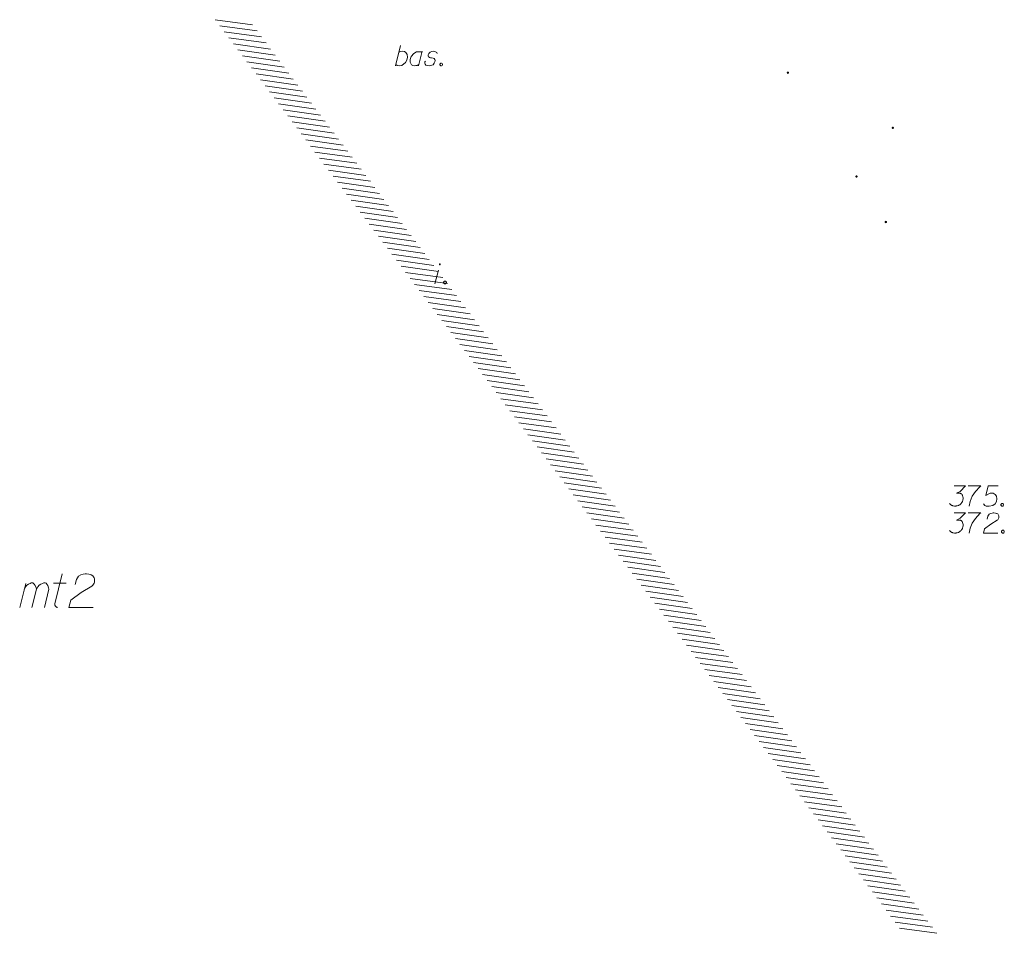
# Model space of a CAD drawing. Header units: metres. Extents: x 5555129 to 5556676, y 5635595 to 5636517.
# Tile 179 of 255: x 5556250 to 5556287, y 5636011 to 5636045. Entities that reach past the tile are written whole.
import ezdxf

# ---------------------------------------------------------------- set-up
doc = ezdxf.new("R2010")
doc.units = ezdxf.units.M
doc.header["$MEASUREMENT"] = 0
doc.linetypes.add('PRZER3-1', pattern=[4, 3, -1])
for name, color, linetype, lineweight in [('#digitalizacja', 7, 'Continuous', 18), ('#skartowane', 7, 'Continuous', 18), ('#zakres', 7, 'Continuous', 18)]:
    doc.layers.add(name, color=color, linetype=linetype, lineweight=lineweight)
for name, color, linetype, lineweight, true_color in [('GESBZO_O', 7, 'Continuous', 50, 0x0a0909), ('GSSKPL_O', 7, 'PRZER3-1', 18, 0x0a0909), ('GSSSBA_O', 7, 'Continuous', 25, 0x0a0909)]:
    doc.layers.add(name, color=color, linetype=linetype, lineweight=lineweight, true_color=true_color)

# ---------------------------------------------------------------- blocks, each defined once
blk = doc.blocks.new('*U1742')
at = {"layer": 'GESBZO_O', "color": 7, "linetype": 'ByBlock', "lineweight": 18}
for p, q in [((5555135.603, 5636265.178), (5555135.829, 5636266.074)), ((5555136.055, 5636265.178), (5555136.223, 5636265.858))]:
    blk.add_line(p, q, dxfattribs=at)
at = {"layer": 'GESBZO_O', "color": 7, "linetype": 'ByBlock', "lineweight": 18, "flags": 128}
blk.add_lwpolyline([(5555135.77, 5636265.838), (5555135.819, 5636265.946), (5555135.868, 5636266.005), (5555135.927, 5636266.044), (5555135.986, 5636266.074), (5555136.026, 5636266.094), (5555136.085, 5636266.094), (5555136.105, 5636266.084), (5555136.144, 5636266.044), (5555136.183, 5636265.995), (5555136.213, 5636265.907), (5555136.223, 5636265.858), (5555136.272, 5636265.946), (5555136.331, 5636266.005), (5555136.39, 5636266.044), (5555136.449, 5636266.074), (5555136.498, 5636266.094), (5555136.547, 5636266.094), (5555136.587, 5636266.084), (5555136.616, 5636266.044), (5555136.646, 5636265.995), (5555136.675, 5636265.907), (5555136.685, 5636265.858), (5555136.518, 5636265.178)], dxfattribs=at)
blk = doc.blocks.new('*U1743')
at = {"layer": 'GESBZO_O', "color": 7, "linetype": 'ByBlock', "lineweight": 18}
for p, q in [((5555136.902, 5636265.316), (5555137.177, 5636266.428)), ((5555136.853, 5636266.084), (5555137.325, 5636266.084))]:
    blk.add_line(p, q, dxfattribs=at)
at = {"layer": 'GESBZO_O', "color": 7, "linetype": 'ByBlock', "lineweight": 18, "flags": 128}
blk.add_lwpolyline([(5555137.01, 5636265.178), (5555136.997, 5636265.181), (5555136.984, 5636265.185), (5555136.972, 5636265.191), (5555136.96, 5636265.197), (5555136.949, 5636265.206), (5555136.939, 5636265.215), (5555136.93, 5636265.225), (5555136.922, 5636265.236), (5555136.916, 5636265.247), (5555136.91, 5636265.26), (5555136.906, 5636265.273), (5555136.904, 5636265.286), (5555136.902, 5636265.299), (5555136.902, 5636265.313), (5555136.904, 5636265.326)], dxfattribs=at)
blk = doc.blocks.new('*U1774')
at = {"layer": 'GSSSBA_O', "color": 7, "linetype": 'ByBlock', "lineweight": 18}
blk.add_line((5555149.565, 5636285.317), (5555149.76, 5636286.067), dxfattribs=at)
at = {"layer": 'GSSSBA_O', "color": 7, "linetype": 'ByBlock', "lineweight": 18, "flags": 128}
blk.add_lwpolyline([(5555149.695, 5636285.819), (5555149.766, 5636285.854), (5555149.843, 5636285.86), (5555149.902, 5636285.848), (5555149.955, 5636285.813), (5555150.002, 5636285.736), (5555150.008, 5636285.636), (5555149.984, 5636285.529), (5555149.937, 5636285.441), (5555149.807, 5636285.334), (5555149.707, 5636285.317), (5555149.63, 5636285.329), (5555149.577, 5636285.364)], dxfattribs=at)
blk = doc.blocks.new('*U1775')
at = {"layer": 'GSSSBA_O', "color": 7, "linetype": 'ByBlock', "lineweight": 18}
blk.add_line((5555150.563, 5636285.86), (5555150.421, 5636285.317), dxfattribs=at)
at = {"layer": 'GSSSBA_O', "color": 7, "linetype": 'ByBlock', "lineweight": 18, "flags": 128}
blk.add_lwpolyline([(5555150.551, 5636285.813), (5555150.51, 5636285.842), (5555150.409, 5636285.842), (5555150.35, 5636285.831), (5555150.244, 5636285.771), (5555150.155, 5636285.665), (5555150.114, 5636285.553), (5555150.108, 5636285.494), (5555150.114, 5636285.447), (5555150.132, 5636285.405), (5555150.167, 5636285.358), (5555150.209, 5636285.329), (5555150.274, 5636285.317), (5555150.321, 5636285.323), (5555150.368, 5636285.329), (5555150.433, 5636285.364)], dxfattribs=at)
blk = doc.blocks.new('*U1776')
at = {"layer": 'GSSKPL_O', "color": 7, "linetype": 'ByBlock', "lineweight": 18}
blk.add_line((5555151.027, 5636277.211), (5555151.169, 5636277.725), dxfattribs=at)
at = {"layer": 'GSSKPL_O', "color": 7, "linetype": 'ByBlock', "lineweight": 18, "flags": 128}
blk.add_lwpolyline([(5555151.235, 5636277.932), (5555151.234, 5636277.934), (5555151.234, 5636277.935), (5555151.234, 5636277.937), (5555151.233, 5636277.939), (5555151.232, 5636277.941), (5555151.231, 5636277.943), (5555151.23, 5636277.944), (5555151.228, 5636277.946), (5555151.227, 5636277.947), (5555151.225, 5636277.948), (5555151.224, 5636277.949), (5555151.222, 5636277.949), (5555151.22, 5636277.95), (5555151.218, 5636277.95), (5555151.216, 5636277.95), (5555151.214, 5636277.95), (5555151.212, 5636277.95), (5555151.21, 5636277.949), (5555151.208, 5636277.949), (5555151.207, 5636277.948), (5555151.205, 5636277.947), (5555151.203, 5636277.946), (5555151.202, 5636277.944), (5555151.201, 5636277.943), (5555151.2, 5636277.941), (5555151.199, 5636277.939), (5555151.198, 5636277.937), (5555151.198, 5636277.935), (5555151.197, 5636277.934), (5555151.197, 5636277.932), (5555151.197, 5636277.93), (5555151.198, 5636277.928), (5555151.198, 5636277.926), (5555151.199, 5636277.924), (5555151.2, 5636277.922), (5555151.201, 5636277.921), (5555151.202, 5636277.919), (5555151.203, 5636277.918), (5555151.205, 5636277.916), (5555151.207, 5636277.915), (5555151.208, 5636277.915), (5555151.21, 5636277.914), (5555151.212, 5636277.913), (5555151.214, 5636277.913), (5555151.216, 5636277.913), (5555151.218, 5636277.913), (5555151.22, 5636277.913), (5555151.222, 5636277.914), (5555151.224, 5636277.915), (5555151.225, 5636277.915), (5555151.227, 5636277.916), (5555151.228, 5636277.918), (5555151.23, 5636277.919), (5555151.231, 5636277.921), (5555151.232, 5636277.922), (5555151.233, 5636277.924), (5555151.234, 5636277.926), (5555151.234, 5636277.928), (5555151.234, 5636277.93), (5555151.235, 5636277.932)], dxfattribs=at)

msp = doc.modelspace()

# ---------------------------------------------------------------- hatches: boundary and pattern name
at = {"layer": '#skartowane', "linetype": 'Continuous', "lineweight": 18}
h = msp.add_hatch(color=7, dxfattribs=at)
edge = h.paths.add_edge_path()
edge.add_arc((5556278.722, 5636043.367), 0.045, 0, 360)
h = msp.add_hatch(color=7, dxfattribs=at)
edge = h.paths.add_edge_path()
edge.add_arc((5556282.622, 5636041.317), 0.045, 0, 360)
h = msp.add_hatch(color=7, dxfattribs=at)
edge = h.paths.add_edge_path()
edge.add_arc((5556281.272, 5636039.507), 0.045, 0, 360)
h = msp.add_hatch(color=7, dxfattribs=at)
edge = h.paths.add_edge_path()
edge.add_arc((5556282.362, 5636037.817), 0.045, 0, 360)

# ---------------------------------------------------------------- linework, layer by layer
at = {"layer": '#digitalizacja', "color": 36, "linetype": 'Continuous', "lineweight": 18, "true_color": 0x803300, "flags": 128}
for points in [[(5556284.905, 5636028.004), (5556285.318, 5636028.004), (5556285.123, 5636027.803), (5556284.993, 5636027.738), (5556285.1, 5636027.738), (5556285.123, 5636027.732), (5556285.135, 5636027.726), (5556285.147, 5636027.72), (5556285.159, 5636027.715), (5556285.182, 5636027.697), (5556285.194, 5636027.679), (5556285.206, 5636027.661), (5556285.212, 5636027.644), (5556285.224, 5636027.602), (5556285.23, 5636027.567), (5556285.23, 5636027.549), (5556285.23, 5636027.526), (5556285.224, 5636027.49), (5556285.218, 5636027.467), (5556285.212, 5636027.443), (5556285.206, 5636027.425), (5556285.2, 5636027.413), (5556285.194, 5636027.402), (5556285.188, 5636027.39), (5556285.176, 5636027.372), (5556285.159, 5636027.348), (5556285.141, 5636027.331), (5556285.129, 5636027.319), (5556285.111, 5636027.307), (5556285.094, 5636027.295), (5556285.07, 5636027.283), (5556285.058, 5636027.278), (5556285.017, 5636027.266), (5556284.982, 5636027.26), (5556284.958, 5636027.254), (5556284.917, 5636027.254), (5556284.869, 5636027.26), (5556284.852, 5636027.266), (5556284.834, 5636027.272), (5556284.816, 5636027.278), (5556284.799, 5636027.289), (5556284.781, 5636027.301), (5556284.751, 5636027.325), (5556284.734, 5636027.348)], [(5556285.419, 5636028.004), (5556285.891, 5636028.004), (5556285.861, 5636027.974), (5556285.69, 5636027.791), (5556285.572, 5636027.626), (5556285.501, 5636027.431), (5556285.454, 5636027.254)], [(5556286.541, 5636028.004), (5556286.168, 5636028.004), (5556286.074, 5636027.65), (5556286.245, 5636027.738), (5556286.346, 5636027.738), (5556286.428, 5636027.685), (5556286.476, 5636027.626), (5556286.487, 5636027.526), (5556286.47, 5636027.425), (5556286.422, 5636027.343), (5556286.34, 5636027.278), (5556286.198, 5636027.254), (5556286.092, 5636027.254), (5556286.039, 5636027.278), (5556285.991, 5636027.343)], [(5556286.676, 5636027.354), (5556286.706, 5636027.354), (5556286.724, 5636027.343), (5556286.741, 5636027.319), (5556286.741, 5636027.289), (5556286.724, 5636027.266), (5556286.706, 5636027.254), (5556286.676, 5636027.254), (5556286.659, 5636027.266), (5556286.641, 5636027.289), (5556286.641, 5636027.319), (5556286.659, 5636027.343), (5556286.676, 5636027.354)], [(5556284.905, 5636027.003), (5556285.318, 5636027.003), (5556285.123, 5636026.802), (5556284.993, 5636026.737), (5556285.1, 5636026.737), (5556285.123, 5636026.731), (5556285.135, 5636026.725), (5556285.147, 5636026.719), (5556285.159, 5636026.713), (5556285.182, 5636026.696), (5556285.194, 5636026.678), (5556285.206, 5636026.66), (5556285.212, 5636026.642), (5556285.224, 5636026.601), (5556285.23, 5636026.566), (5556285.23, 5636026.548), (5556285.23, 5636026.524), (5556285.224, 5636026.489), (5556285.218, 5636026.465), (5556285.212, 5636026.442), (5556285.206, 5636026.424), (5556285.2, 5636026.412), (5556285.194, 5636026.4), (5556285.188, 5636026.389), (5556285.176, 5636026.371), (5556285.159, 5636026.347), (5556285.141, 5636026.33), (5556285.129, 5636026.318), (5556285.111, 5636026.306), (5556285.094, 5636026.294), (5556285.07, 5636026.282), (5556285.058, 5636026.276), (5556285.017, 5636026.265), (5556284.982, 5636026.259), (5556284.958, 5636026.253), (5556284.917, 5636026.253), (5556284.869, 5636026.259), (5556284.852, 5636026.265), (5556284.834, 5636026.27), (5556284.816, 5636026.276), (5556284.799, 5636026.288), (5556284.781, 5636026.3), (5556284.751, 5636026.324), (5556284.734, 5636026.347)], [(5556285.419, 5636027.003), (5556285.891, 5636027.003), (5556285.861, 5636026.973), (5556285.69, 5636026.79), (5556285.572, 5636026.625), (5556285.501, 5636026.43), (5556285.454, 5636026.253)], [(5556286.127, 5636026.767), (5556286.157, 5636026.879), (5556286.204, 5636026.95), (5556286.257, 5636026.979), (5556286.31, 5636026.997), (5556286.352, 5636027.003), (5556286.381, 5636027.003), (5556286.434, 5636026.997), (5556286.47, 5636026.985), (5556286.487, 5636026.979), (5556286.523, 5636026.961), (5556286.541, 5636026.938), (5556286.552, 5636026.914), (5556286.558, 5636026.896), (5556286.564, 5636026.873), (5556286.564, 5636026.843), (5556286.558, 5636026.814), (5556286.552, 5636026.796), (5556286.541, 5636026.772), (5556286.523, 5636026.749), (5556286.505, 5636026.731), (5556286.263, 5636026.583), (5556286.033, 5636026.412), (5556285.991, 5636026.253), (5556286.529, 5636026.253)], [(5556286.7, 5636026.353), (5556286.729, 5636026.353), (5556286.747, 5636026.341), (5556286.765, 5636026.318), (5556286.765, 5636026.288), (5556286.747, 5636026.265), (5556286.729, 5636026.253), (5556286.7, 5636026.253), (5556286.682, 5636026.265), (5556286.664, 5636026.288), (5556286.664, 5636026.318), (5556286.682, 5636026.341), (5556286.7, 5636026.353)]]:
    msp.add_lwpolyline(points, dxfattribs=at)
at = {"layer": '#zakres', "color": 134, "linetype": 'Continuous', "lineweight": 18}
for p, q in [((5556257.44, 5636045.339), (5556258.826, 5636045.144)), ((5556257.608, 5636045.116), (5556258.995, 5636044.92)), ((5556257.777, 5636044.892), (5556259.163, 5636044.697)), ((5556257.945, 5636044.668), (5556259.331, 5636044.473)), ((5556258.114, 5636044.445), (5556259.5, 5636044.249)), ((5556258.282, 5636044.221), (5556259.668, 5636044.026)), ((5556258.45, 5636043.997), (5556259.837, 5636043.802)), ((5556258.619, 5636043.774), (5556260.005, 5636043.578)), ((5556258.787, 5636043.55), (5556260.174, 5636043.355)), ((5556258.956, 5636043.326), (5556260.342, 5636043.131)), ((5556259.124, 5636043.103), (5556260.51, 5636042.907)), ((5556259.293, 5636042.879), (5556260.679, 5636042.684)), ((5556259.461, 5636042.655), (5556260.847, 5636042.46)), ((5556259.629, 5636042.432), (5556261.016, 5636042.236)), ((5556259.798, 5636042.208), (5556261.184, 5636042.013)), ((5556259.966, 5636041.984), (5556261.353, 5636041.789)), ((5556260.135, 5636041.761), (5556261.521, 5636041.565)), ((5556260.303, 5636041.537), (5556261.69, 5636041.342)), ((5556260.472, 5636041.313), (5556261.858, 5636041.118)), ((5556260.64, 5636041.09), (5556262.026, 5636040.894)), ((5556260.809, 5636040.866), (5556262.195, 5636040.671)), ((5556260.977, 5636040.642), (5556262.363, 5636040.447)), ((5556261.145, 5636040.419), (5556262.532, 5636040.223)), ((5556261.314, 5636040.195), (5556262.7, 5636040)), ((5556261.482, 5636039.971), (5556262.869, 5636039.776)), ((5556261.651, 5636039.747), (5556263.037, 5636039.552)), ((5556261.819, 5636039.524), (5556263.205, 5636039.329)), ((5556261.988, 5636039.3), (5556263.374, 5636039.105)), ((5556262.156, 5636039.076), (5556263.542, 5636038.881)), ((5556262.324, 5636038.853), (5556263.711, 5636038.658)), ((5556262.493, 5636038.629), (5556263.879, 5636038.434)), ((5556262.661, 5636038.405), (5556264.048, 5636038.21)), ((5556262.83, 5636038.182), (5556264.216, 5636037.987)), ((5556262.998, 5636037.958), (5556264.385, 5636037.763)), ((5556263.167, 5636037.734), (5556264.553, 5636037.539)), ((5556263.335, 5636037.511), (5556264.721, 5636037.316)), ((5556263.504, 5636037.287), (5556264.89, 5636037.092)), ((5556263.672, 5636037.063), (5556265.058, 5636036.868)), ((5556263.84, 5636036.84), (5556265.227, 5636036.645)), ((5556264.009, 5636036.616), (5556265.395, 5636036.421)), ((5556264.177, 5636036.392), (5556265.564, 5636036.197)), ((5556264.346, 5636036.169), (5556265.732, 5636035.974)), ((5556264.514, 5636035.945), (5556265.901, 5636035.75)), ((5556264.683, 5636035.721), (5556266.069, 5636035.526)), ((5556264.851, 5636035.498), (5556266.237, 5636035.303)), ((5556265.02, 5636035.274), (5556266.406, 5636035.079)), ((5556265.188, 5636035.05), (5556266.574, 5636034.855)), ((5556265.356, 5636034.827), (5556266.743, 5636034.631)), ((5556265.525, 5636034.603), (5556266.911, 5636034.408)), ((5556265.693, 5636034.379), (5556267.08, 5636034.184)), ((5556265.862, 5636034.156), (5556267.248, 5636033.96)), ((5556266.03, 5636033.932), (5556267.416, 5636033.737)), ((5556266.199, 5636033.708), (5556267.585, 5636033.513)), ((5556266.367, 5636033.485), (5556267.753, 5636033.289)), ((5556266.535, 5636033.261), (5556267.922, 5636033.066)), ((5556266.704, 5636033.037), (5556268.09, 5636032.842)), ((5556266.872, 5636032.814), (5556268.259, 5636032.618)), ((5556267.041, 5636032.59), (5556268.427, 5636032.395)), ((5556267.209, 5636032.366), (5556268.596, 5636032.171)), ((5556267.378, 5636032.143), (5556268.764, 5636031.947)), ((5556267.546, 5636031.919), (5556268.932, 5636031.724)), ((5556267.715, 5636031.695), (5556269.101, 5636031.5)), ((5556267.883, 5636031.472), (5556269.269, 5636031.276)), ((5556268.051, 5636031.248), (5556269.438, 5636031.053)), ((5556268.22, 5636031.024), (5556269.606, 5636030.829)), ((5556268.388, 5636030.801), (5556269.775, 5636030.605)), ((5556268.557, 5636030.577), (5556269.943, 5636030.382)), ((5556268.725, 5636030.353), (5556270.112, 5636030.158)), ((5556268.894, 5636030.13), (5556270.28, 5636029.934)), ((5556269.062, 5636029.906), (5556270.448, 5636029.711)), ((5556269.231, 5636029.682), (5556270.617, 5636029.487)), ((5556269.399, 5636029.459), (5556270.785, 5636029.263)), ((5556269.567, 5636029.235), (5556270.954, 5636029.04)), ((5556269.736, 5636029.011), (5556271.122, 5636028.816)), ((5556269.904, 5636028.788), (5556271.291, 5636028.592)), ((5556270.073, 5636028.564), (5556271.459, 5636028.369)), ((5556270.241, 5636028.34), (5556271.627, 5636028.145)), ((5556270.41, 5636028.117), (5556271.796, 5636027.921)), ((5556270.578, 5636027.893), (5556271.964, 5636027.698)), ((5556270.746, 5636027.669), (5556272.133, 5636027.474)), ((5556270.915, 5636027.446), (5556272.301, 5636027.25)), ((5556271.083, 5636027.222), (5556272.47, 5636027.027)), ((5556271.252, 5636026.998), (5556272.638, 5636026.803)), ((5556271.42, 5636026.775), (5556272.807, 5636026.579)), ((5556271.589, 5636026.551), (5556272.975, 5636026.356)), ((5556271.757, 5636026.327), (5556273.143, 5636026.132)), ((5556271.926, 5636026.104), (5556273.312, 5636025.908)), ((5556272.094, 5636025.88), (5556273.48, 5636025.685)), ((5556272.262, 5636025.656), (5556273.649, 5636025.461)), ((5556272.431, 5636025.433), (5556273.817, 5636025.237)), ((5556272.599, 5636025.209), (5556273.986, 5636025.014)), ((5556272.768, 5636024.985), (5556274.154, 5636024.79)), ((5556272.936, 5636024.762), (5556274.322, 5636024.566)), ((5556273.105, 5636024.538), (5556274.491, 5636024.343)), ((5556273.273, 5636024.314), (5556274.659, 5636024.119)), ((5556273.441, 5636024.091), (5556274.828, 5636023.895)), ((5556273.61, 5636023.867), (5556274.996, 5636023.672)), ((5556273.778, 5636023.643), (5556275.165, 5636023.448)), ((5556273.947, 5636023.42), (5556275.333, 5636023.224)), ((5556274.115, 5636023.196), (5556275.502, 5636023.001)), ((5556274.284, 5636022.972), (5556275.67, 5636022.777)), ((5556274.452, 5636022.749), (5556275.838, 5636022.553)), ((5556274.621, 5636022.525), (5556276.007, 5636022.33)), ((5556274.789, 5636022.301), (5556276.175, 5636022.106)), ((5556274.957, 5636022.078), (5556276.344, 5636021.882)), ((5556275.126, 5636021.854), (5556276.512, 5636021.659)), ((5556275.294, 5636021.63), (5556276.681, 5636021.435)), ((5556275.463, 5636021.407), (5556276.849, 5636021.211)), ((5556275.631, 5636021.183), (5556277.018, 5636020.988)), ((5556275.8, 5636020.959), (5556277.186, 5636020.764)), ((5556275.968, 5636020.736), (5556277.354, 5636020.54)), ((5556276.137, 5636020.512), (5556277.523, 5636020.317)), ((5556276.305, 5636020.288), (5556277.691, 5636020.093)), ((5556276.473, 5636020.065), (5556277.86, 5636019.869)), ((5556276.642, 5636019.841), (5556278.028, 5636019.646)), ((5556276.81, 5636019.617), (5556278.197, 5636019.422)), ((5556276.979, 5636019.394), (5556278.365, 5636019.198)), ((5556277.147, 5636019.17), (5556278.533, 5636018.975)), ((5556277.316, 5636018.946), (5556278.702, 5636018.751)), ((5556277.484, 5636018.723), (5556278.87, 5636018.527)), ((5556277.652, 5636018.499), (5556279.039, 5636018.304)), ((5556277.821, 5636018.275), (5556279.207, 5636018.08)), ((5556277.989, 5636018.052), (5556279.376, 5636017.856)), ((5556278.158, 5636017.828), (5556279.544, 5636017.633)), ((5556278.326, 5636017.604), (5556279.713, 5636017.409)), ((5556278.495, 5636017.381), (5556279.881, 5636017.185)), ((5556278.663, 5636017.157), (5556280.049, 5636016.962)), ((5556278.832, 5636016.933), (5556280.218, 5636016.738)), ((5556279, 5636016.71), (5556280.386, 5636016.514)), ((5556279.168, 5636016.486), (5556280.555, 5636016.291)), ((5556279.337, 5636016.262), (5556280.723, 5636016.067)), ((5556279.505, 5636016.038), (5556280.892, 5636015.843)), ((5556279.674, 5636015.815), (5556281.06, 5636015.62)), ((5556279.842, 5636015.591), (5556281.228, 5636015.396)), ((5556280.011, 5636015.367), (5556281.397, 5636015.172)), ((5556280.179, 5636015.144), (5556281.565, 5636014.949)), ((5556280.348, 5636014.92), (5556281.734, 5636014.725)), ((5556280.516, 5636014.696), (5556281.902, 5636014.501)), ((5556280.684, 5636014.473), (5556282.071, 5636014.278)), ((5556280.853, 5636014.249), (5556282.239, 5636014.054)), ((5556281.021, 5636014.025), (5556282.408, 5636013.83)), ((5556281.19, 5636013.802), (5556282.576, 5636013.607)), ((5556281.358, 5636013.578), (5556282.744, 5636013.383)), ((5556281.527, 5636013.354), (5556282.913, 5636013.159)), ((5556281.695, 5636013.131), (5556283.081, 5636012.936)), ((5556281.863, 5636012.907), (5556283.25, 5636012.712)), ((5556282.032, 5636012.683), (5556283.418, 5636012.488)), ((5556282.2, 5636012.46), (5556283.587, 5636012.265)), ((5556282.369, 5636012.236), (5556283.755, 5636012.041)), ((5556282.537, 5636012.012), (5556283.924, 5636011.817)), ((5556282.706, 5636011.789), (5556284.092, 5636011.593)), ((5556282.874, 5636011.565), (5556284.26, 5636011.37))]:
    msp.add_line(p, q, dxfattribs=at)
at = {"layer": 'GESBZO_O', "color": 7, "linetype": 'Continuous', "lineweight": 18, "flags": 128}
msp.add_lwpolyline([(5556252.231, 5636024.342), (5556252.28, 5636024.529), (5556252.359, 5636024.647), (5556252.448, 5636024.696), (5556252.536, 5636024.726), (5556252.605, 5636024.736), (5556252.654, 5636024.736), (5556252.743, 5636024.726), (5556252.802, 5636024.706), (5556252.831, 5636024.696), (5556252.89, 5636024.667), (5556252.92, 5636024.627), (5556252.94, 5636024.588), (5556252.949, 5636024.559), (5556252.959, 5636024.519), (5556252.959, 5636024.47), (5556252.949, 5636024.421), (5556252.94, 5636024.391), (5556252.92, 5636024.352), (5556252.89, 5636024.313), (5556252.861, 5636024.283), (5556252.457, 5636024.037), (5556252.074, 5636023.752), (5556252.005, 5636023.486), (5556252.9, 5636023.486)], dxfattribs=at)
at = {"layer": 'GSSKPL_O', "color": 7, "linetype": 'Continuous', "lineweight": 18, "flags": 128}
msp.add_lwpolyline([(5556265.965, 5636035.619), (5556265.994, 5636035.619), (5556266.012, 5636035.607), (5556266.03, 5636035.584), (5556266.03, 5636035.554), (5556266.012, 5636035.53), (5556265.994, 5636035.519), (5556265.965, 5636035.519), (5556265.947, 5636035.53), (5556265.929, 5636035.554), (5556265.929, 5636035.584), (5556265.947, 5636035.607), (5556265.965, 5636035.619)], dxfattribs=at)
at = {"layer": 'GSSSBA_O', "color": 7, "linetype": 'Continuous', "lineweight": 18, "flags": 128}
for points in [[(5556265.69, 5636044.079), (5556265.672, 5636044.12), (5556265.631, 5636044.15), (5556265.595, 5636044.162), (5556265.542, 5636044.167), (5556265.495, 5636044.162), (5556265.424, 5636044.126), (5556265.377, 5636044.079), (5556265.359, 5636044.038), (5556265.353, 5636043.99), (5556265.365, 5636043.961), (5556265.388, 5636043.943), (5556265.4, 5636043.937), (5556265.436, 5636043.925), (5556265.477, 5636043.919), (5556265.536, 5636043.908), (5556265.571, 5636043.896), (5556265.601, 5636043.86), (5556265.613, 5636043.819), (5556265.607, 5636043.766), (5556265.583, 5636043.719), (5556265.536, 5636043.666), (5556265.495, 5636043.642), (5556265.447, 5636043.63), (5556265.388, 5636043.624), (5556265.318, 5636043.63), (5556265.27, 5636043.654), (5556265.247, 5636043.683), (5556265.235, 5636043.725), (5556265.235, 5636043.766), (5556265.253, 5636043.801)], [(5556265.825, 5636043.725), (5556265.855, 5636043.725), (5556265.873, 5636043.713), (5556265.89, 5636043.689), (5556265.89, 5636043.66), (5556265.873, 5636043.636), (5556265.855, 5636043.624), (5556265.825, 5636043.624), (5556265.808, 5636043.636), (5556265.79, 5636043.66), (5556265.79, 5636043.689), (5556265.808, 5636043.713), (5556265.825, 5636043.725)]]:
    msp.add_lwpolyline(points, dxfattribs=at)

# ---------------------------------------------------------------- block references
at = {"layer": 'GESBZO_O', "color": 7, "linetype": 'Continuous', "lineweight": 18}
for name in ['*U1743', '*U1742']:
    msp.add_blockref(name, (1114.572, -241.693), dxfattribs=at)
at = {"layer": 'GSSKPL_O', "color": 7, "linetype": 'Continuous', "lineweight": 18}
msp.add_blockref('*U1776', (1114.572, -241.693), dxfattribs=at)
at = {"layer": 'GSSSBA_O', "color": 7, "linetype": 'Continuous', "lineweight": 18}
for name in ['*U1774', '*U1775']:
    msp.add_blockref(name, (1114.572, -241.693), dxfattribs=at)

doc.saveas('drawing.dxf')
